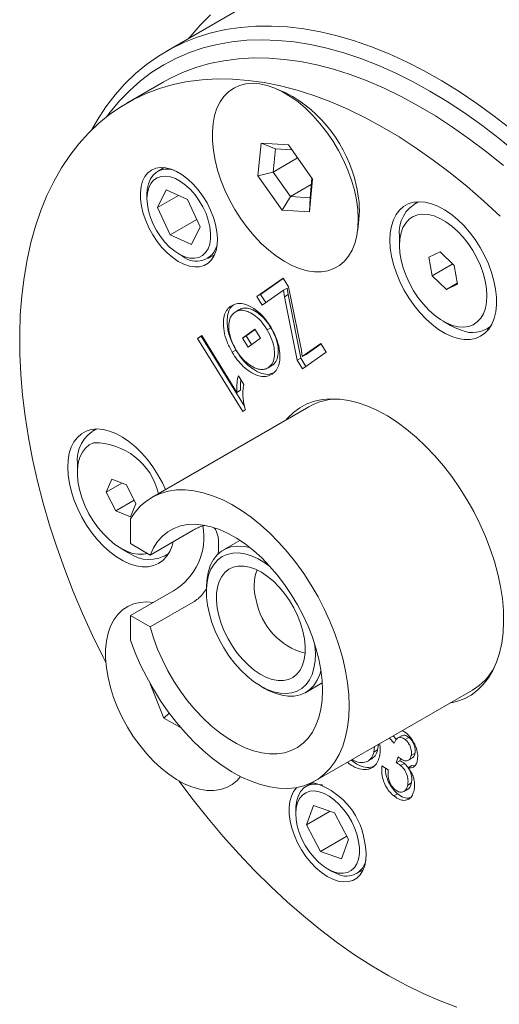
# Model space of a CAD drawing. Header units: inches. Extents: x 0.1 to 10.9, y 0 to 8.5.
# Tile 7 of 12: x 8.177 to 8.635, y 6.795 to 7.734. Entities that reach past the tile are written whole.
import ezdxf

# ---------------------------------------------------------------- set-up
doc = ezdxf.new("R2010")
doc.units = ezdxf.units.IN
doc.header["$MEASUREMENT"] = 0

msp = doc.modelspace()

# ---------------------------------------------------------------- linework, layer by layer
at = {"color": 7, "linetype": 'Continuous', "lineweight": 0}
for p, q in [((8.39817, 7.7509), (8.31685, 7.70396)), ((8.314, 7.6746), (8.27935, 7.6546)), ((8.43098, 7.66445), (8.42198, 7.66836)), ((8.40444, 7.58523), (8.40742, 7.61633)), ((8.40742, 7.61633), (8.43352, 7.6147)), ((8.40742, 7.61633), (8.4211, 7.61106)), ((8.43352, 7.6147), (8.45665, 7.58196)), ((8.4211, 7.61106), (8.41897, 7.58885)), ((8.43678, 7.61008), (8.4211, 7.61106)), ((8.44228, 7.6023), (8.41897, 7.58885)), ((8.31503, 7.59319), (8.30856, 7.58946)), ((8.40444, 7.58523), (8.41897, 7.58885)), ((8.41897, 7.58885), (8.43549, 7.56546)), ((8.42757, 7.55249), (8.40444, 7.58523)), ((8.45534, 7.57692), (8.43549, 7.56546)), ((8.45665, 7.58196), (8.45367, 7.55086)), ((8.45413, 7.56429), (8.45592, 7.58298)), ((8.29862, 7.56749), (8.29862, 7.5634)), ((8.31695, 7.57183), (8.30873, 7.55499)), ((8.33724, 7.56269), (8.31695, 7.57183)), ((8.32872, 7.56653), (8.30873, 7.55499)), ((8.34932, 7.53671), (8.33724, 7.56269)), ((8.43549, 7.56546), (8.42757, 7.55249)), ((8.43549, 7.56546), (8.45413, 7.56429)), ((8.45413, 7.56429), (8.45367, 7.55086)), ((8.557, 7.56058), (8.55379, 7.55873)), ((8.30873, 7.55499), (8.32081, 7.52902)), ((8.45367, 7.55086), (8.42757, 7.55249)), ((8.3461, 7.54362), (8.32081, 7.52902)), ((8.49966, 7.53379), (8.50078, 7.54354)), ((8.3411, 7.51987), (8.34932, 7.53671)), ((8.32081, 7.52902), (8.3411, 7.51987)), ((8.53949, 7.52714), (8.53949, 7.51897)), ((8.32902, 7.51074), (8.33256, 7.5087)), ((8.57821, 7.51275), (8.56761, 7.5078)), ((8.59181, 7.49984), (8.57821, 7.51275)), ((8.35656, 7.50632), (8.36302, 7.51005)), ((8.56761, 7.5078), (8.57062, 7.48994)), ((8.59028, 7.50129), (8.57062, 7.48994)), ((8.59481, 7.48198), (8.59181, 7.49984)), ((8.40347, 7.4702), (8.42848, 7.48786)), ((8.407, 7.47224), (8.42868, 7.48754)), ((8.42848, 7.48786), (8.43376, 7.47934)), ((8.57062, 7.48994), (8.58422, 7.47702)), ((8.59463, 7.48304), (8.58422, 7.47702)), ((8.42872, 7.47628), (8.40852, 7.46202)), ((8.43226, 7.47832), (8.42872, 7.47628)), ((8.42982, 7.47003), (8.42872, 7.47628)), ((8.43335, 7.47207), (8.43226, 7.47832)), ((8.43376, 7.47934), (8.445, 7.42347)), ((8.58422, 7.47702), (8.59481, 7.48198)), ((8.407, 7.47224), (8.40347, 7.4702)), ((8.40852, 7.46202), (8.40347, 7.4702)), ((8.41186, 7.46437), (8.407, 7.47224)), ((8.43335, 7.47207), (8.42982, 7.47003)), ((8.44183, 7.4094), (8.42982, 7.47003)), ((8.44536, 7.41144), (8.43335, 7.47207)), ((8.38633, 7.45748), (8.3828, 7.45544)), ((8.58121, 7.44672), (8.58828, 7.44263)), ((8.38972, 7.43061), (8.40165, 7.43902)), ((8.39326, 7.43265), (8.40185, 7.43871)), ((8.40165, 7.43902), (8.40693, 7.43047)), ((8.41685, 7.44043), (8.41331, 7.43839)), ((8.62278, 7.43921), (8.62599, 7.44107)), ((8.34691, 7.43033), (8.35082, 7.43308)), ((8.35045, 7.43237), (8.34691, 7.43033)), ((8.38999, 7.36068), (8.34691, 7.43033)), ((8.35045, 7.43237), (8.35101, 7.43276)), ((8.39165, 7.36575), (8.35045, 7.43237)), ((8.35082, 7.43308), (8.38438, 7.37881)), ((8.39326, 7.43265), (8.38972, 7.43061)), ((8.39501, 7.42206), (8.38972, 7.43061)), ((8.39835, 7.42442), (8.39326, 7.43265)), ((8.40693, 7.43047), (8.39501, 7.42206)), ((8.38339, 7.41917), (8.37985, 7.41713)), ((8.44681, 7.41292), (8.46451, 7.4254)), ((8.46957, 7.41722), (8.44688, 7.40122)), ((8.45035, 7.41496), (8.46471, 7.42509)), ((8.46451, 7.4254), (8.46957, 7.41722)), ((8.44536, 7.41144), (8.44183, 7.4094)), ((8.44688, 7.40122), (8.44183, 7.4094)), ((8.45022, 7.40357), (8.44536, 7.41144)), ((8.45035, 7.41496), (8.44681, 7.41292)), ((8.41784, 7.40428), (8.4143, 7.40224)), ((8.3858, 7.39455), (8.39089, 7.38632)), ((8.38792, 7.38085), (8.38438, 7.37881)), ((8.45304, 7.36516), (8.30313, 7.27862)), ((8.39252, 7.36247), (8.38999, 7.36068)), ((8.24968, 7.34386), (8.24647, 7.342)), ((8.23218, 7.31041), (8.23218, 7.30225)), ((8.26494, 7.29619), (8.25977, 7.28378)), ((8.27906, 7.29057), (8.26494, 7.29619)), ((8.2746, 7.29234), (8.25977, 7.28378)), ((8.28801, 7.27255), (8.27906, 7.29057)), ((8.25977, 7.28378), (8.26873, 7.26576)), ((8.28634, 7.27592), (8.26873, 7.26576)), ((8.28285, 7.26014), (8.28801, 7.27255)), ((8.26873, 7.26576), (8.28285, 7.26014)), ((8.28284, 7.23456), (8.28284, 7.25809)), ((8.34265, 7.24738), (8.30164, 7.2237)), ((8.27389, 7.22999), (8.28096, 7.22591)), ((8.30164, 7.2237), (8.28284, 7.23456)), ((8.38726, 7.23771), (8.37158, 7.22865)), ((8.31546, 7.22249), (8.31868, 7.22435)), ((8.35532, 7.19271), (8.35532, 7.18863)), ((8.32385, 7.18964), (8.28284, 7.16597)), ((8.30164, 7.15511), (8.34265, 7.17879)), ((8.28284, 7.14244), (8.28284, 7.16597)), ((8.30164, 7.15511), (8.28284, 7.16597)), ((8.31479, 7.06822), (8.30179, 7.10082)), ((8.40728, 7.09861), (8.41081, 7.09657)), ((8.45007, 7.09268), (8.46576, 7.10174)), ((8.45912, 7.00842), (8.60902, 7.09496)), ((8.31479, 7.06822), (8.31992, 7.07288)), ((8.33071, 7.05933), (8.31479, 7.06822)), ((8.53651, 7.04786), (8.53339, 7.05129)), ((8.5415, 7.05135), (8.53796, 7.04931)), ((8.542, 7.05627), (8.54614, 7.05372)), ((8.51581, 7.04114), (8.51511, 7.03586)), ((8.51934, 7.04318), (8.51864, 7.0379)), ((8.53444, 7.04421), (8.52985, 7.04925)), ((8.54854, 7.04982), (8.545, 7.04778)), ((8.51864, 7.0379), (8.51511, 7.03586)), ((8.55423, 7.03455), (8.55069, 7.03251)), ((8.50956, 7.02735), (8.5131, 7.02939)), ((8.5227, 7.02258), (8.5286, 7.01884)), ((8.53643, 7.02557), (8.53838, 7.03131)), ((8.53996, 7.02761), (8.53643, 7.02557)), ((8.53838, 7.03131), (8.53923, 7.0305)), ((8.53996, 7.02761), (8.54065, 7.02964)), ((8.54412, 7.02511), (8.54058, 7.02307)), ((8.55125, 7.02295), (8.54772, 7.02091)), ((8.54804, 7.02804), (8.55158, 7.03008)), ((8.45695, 7.00686), (8.45049, 7.00313)), ((8.55083, 7.00637), (8.5473, 7.00433)), ((8.5376, 6.99608), (8.53406, 6.99404)), ((8.54379, 6.99837), (8.54733, 7.00041)), ((8.45757, 6.98504), (8.45091, 6.96661)), ((8.47761, 6.97796), (8.45757, 6.98504)), ((8.44054, 6.98115), (8.44054, 6.97707)), ((8.47325, 6.9795), (8.45091, 6.96661)), ((8.49099, 6.95243), (8.47761, 6.97796)), ((8.45091, 6.96661), (8.46429, 6.94108)), ((8.48936, 6.95555), (8.46429, 6.94108)), ((8.48433, 6.93399), (8.49099, 6.95243)), ((8.46429, 6.94108), (8.48433, 6.93399)), ((8.47095, 6.92441), (8.47448, 6.92237)), ((8.49848, 6.91999), (8.50495, 6.92372))]:
    msp.add_line(p, q, dxfattribs=at)
at = {"color": 7, "linetype": 'Continuous', "lineweight": 0, "flags": 128}
for points in [[(8.33868, 7.71656), (8.33978, 7.71795), (8.34919, 7.72883), (8.35923, 7.73883)], [(8.24553, 7.62879), (8.25127, 7.63871), (8.25938, 7.65099), (8.26815, 7.66244), (8.27758, 7.67304), (8.28763, 7.68276), (8.29828, 7.69158), (8.30952, 7.69948), (8.32132, 7.70645), (8.33365, 7.71247), (8.34649, 7.71753), (8.35981, 7.72162), (8.37359, 7.72473), (8.38779, 7.72686), (8.40239, 7.72799), (8.41735, 7.72813), (8.43264, 7.72728), (8.44824, 7.72544), (8.4641, 7.72261), (8.48019, 7.71879), (8.49649, 7.71401), (8.51295, 7.70826), (8.52955, 7.70155), (8.54624, 7.69391), (8.56299, 7.68535), (8.57977, 7.67589), (8.59655, 7.66554), (8.61327, 7.65433), (8.62992, 7.64228), (8.64645, 7.62942)], [(8.65067, 7.60765), (8.63445, 7.62097), (8.61809, 7.63349), (8.60162, 7.64521), (8.58508, 7.65608), (8.56851, 7.66609), (8.55193, 7.67521), (8.5354, 7.68344), (8.51893, 7.69074), (8.50257, 7.6971), (8.48635, 7.70251), (8.4703, 7.70696), (8.45447, 7.71044), (8.43887, 7.71294), (8.42356, 7.71446), (8.40855, 7.71499), (8.39389, 7.71453), (8.37959, 7.71308), (8.3657, 7.71065), (8.35225, 7.70723), (8.33925, 7.70285), (8.32675, 7.6975), (8.31476, 7.6912), (8.30331, 7.68397), (8.29243, 7.67581), (8.28213, 7.66674), (8.27245, 7.65679), (8.2634, 7.64598), (8.26009, 7.64159)], [(8.63861, 7.59505), (8.62258, 7.60808), (8.60641, 7.62033), (8.59015, 7.63175), (8.57382, 7.64233), (8.55746, 7.65204), (8.54111, 7.66086), (8.5248, 7.66877), (8.50857, 7.67575), (8.49245, 7.6818), (8.47649, 7.68688), (8.46071, 7.691), (8.44515, 7.69415), (8.42984, 7.69631), (8.41482, 7.69748), (8.40012, 7.69767), (8.38578, 7.69686), (8.37182, 7.69507), (8.35827, 7.69229), (8.34517, 7.68853), (8.33255, 7.68381), (8.32042, 7.67812), (8.314, 7.6746)], [(8.63547, 7.54671), (8.61982, 7.56124), (8.60396, 7.57504), (8.58793, 7.58808), (8.57176, 7.60033), (8.5555, 7.61175), (8.53917, 7.62233), (8.52281, 7.63204), (8.50646, 7.64086), (8.49015, 7.64877), (8.47392, 7.65575), (8.4578, 7.66179), (8.44184, 7.66688), (8.42606, 7.671), (8.4105, 7.67414), (8.39519, 7.67631), (8.38017, 7.67748), (8.36548, 7.67767), (8.35113, 7.67686), (8.33717, 7.67507), (8.32363, 7.67229), (8.31053, 7.66853), (8.2979, 7.66381), (8.28578, 7.65812), (8.27418, 7.65148), (8.26314, 7.64392), (8.25267, 7.63544), (8.24281, 7.62606), (8.23357, 7.6158), (8.22497, 7.60469), (8.21704, 7.59275), (8.20978, 7.58), (8.20322, 7.56648), (8.19737, 7.55222), (8.19224, 7.53724), (8.18784, 7.52158), (8.18419, 7.50527), (8.18129, 7.48835), (8.17915, 7.47085), (8.17777, 7.45283), (8.17716, 7.4343), (8.17731, 7.41532), (8.17823, 7.39592), (8.17992, 7.37616), (8.18236, 7.35607), (8.18556, 7.33569), (8.18951, 7.31508), (8.1942, 7.29427), (8.19962, 7.27331), (8.20576, 7.25226), (8.2126, 7.23115), (8.22013, 7.21003), (8.22833, 7.18894), (8.23719, 7.16795), (8.24668, 7.14708), (8.25679, 7.12639), (8.25936, 7.12134)], [(8.4869, 7.5038), (8.48224, 7.49985), (8.47698, 7.49684), (8.4712, 7.49482), (8.46496, 7.4938), (8.45833, 7.4938), (8.45138, 7.49482), (8.4442, 7.49684), (8.43686, 7.49985), (8.42945, 7.5038), (8.42206, 7.50866), (8.41476, 7.51437), (8.40764, 7.52086), (8.40077, 7.52807), (8.39425, 7.5359), (8.38814, 7.54427), (8.3825, 7.55309), (8.37742, 7.56226), (8.37293, 7.57166), (8.3691, 7.5812), (8.36596, 7.59077), (8.36355, 7.60026), (8.36191, 7.60955), (8.36104, 7.61856), (8.36096, 7.62717), (8.36166, 7.63528), (8.36315, 7.64281), (8.3654, 7.64967), (8.36839, 7.65577), (8.37208, 7.66107), (8.37644, 7.66548), (8.38141, 7.66896), (8.38694, 7.67148), (8.39295, 7.673), (8.3994, 7.67351), (8.4062, 7.673), (8.41327, 7.67148), (8.42054, 7.66896), (8.42793, 7.66548), (8.43534, 7.66106), (8.4427, 7.65577), (8.44992, 7.64966), (8.45692, 7.64281), (8.46362, 7.63528), (8.46995, 7.62716), (8.47583, 7.61856), (8.4812, 7.60955), (8.48599, 7.60025), (8.49016, 7.59077), (8.49365, 7.5812), (8.49643, 7.57166), (8.49845, 7.56225), (8.49971, 7.55309), (8.50019, 7.54427), (8.49988, 7.5359), (8.49878, 7.52807), (8.49691, 7.52086), (8.49428, 7.51437), (8.49094, 7.50866), (8.4869, 7.5038)], [(8.364, 7.53878), (8.36197, 7.54569), (8.35924, 7.55261), (8.35587, 7.55938), (8.35192, 7.56586), (8.34749, 7.57191), (8.34266, 7.57741), (8.33754, 7.58224), (8.33224, 7.58629), (8.32688, 7.58948), (8.32156, 7.59174), (8.31639, 7.59302), (8.3115, 7.59329), (8.30698, 7.59256), (8.30293, 7.59083), (8.29944, 7.58814), (8.29657, 7.58455), (8.2944, 7.58013), (8.29297, 7.57499), (8.2923, 7.56922), (8.29242, 7.56295), (8.29332, 7.55632), (8.29498, 7.54947), (8.29736, 7.54254), (8.30042, 7.53568), (8.30409, 7.52904), (8.30829, 7.52275), (8.31293, 7.51696), (8.31792, 7.51179), (8.32314, 7.50733), (8.32849, 7.50371), (8.33385, 7.50097), (8.3391, 7.4992), (8.34414, 7.49842), (8.34886, 7.49865), (8.35316, 7.49988), (8.35694, 7.5021), (8.36013, 7.50525), (8.36265, 7.50926), (8.36446, 7.51406), (8.36551, 7.51953), (8.36579, 7.52556), (8.36528, 7.53202), (8.364, 7.53878)], [(8.29862, 7.56749), (8.29892, 7.57252), (8.3, 7.57776), (8.30185, 7.58231), (8.30441, 7.58604), (8.30764, 7.58889), (8.31145, 7.59077), (8.31575, 7.59165), (8.32045, 7.5915), (8.32438, 7.59065)], [(8.30451, 7.53923), (8.30771, 7.53311), (8.31147, 7.52732), (8.31568, 7.52201), (8.32023, 7.51732), (8.32502, 7.51336), (8.3299, 7.51025), (8.33477, 7.50806), (8.33948, 7.50684), (8.34393, 7.50664), (8.34798, 7.50746), (8.35155, 7.50926), (8.35454, 7.51202), (8.35686, 7.51565), (8.35846, 7.52006), (8.3593, 7.52515), (8.35936, 7.53076), (8.35863, 7.53677), (8.35713, 7.54302), (8.35491, 7.54933), (8.35201, 7.55556), (8.34852, 7.56154), (8.34453, 7.56711), (8.34013, 7.57212), (8.33545, 7.57646), (8.3306, 7.58001), (8.32571, 7.58267), (8.3209, 7.58438), (8.31631, 7.58508), (8.31204, 7.58478), (8.30821, 7.58346), (8.30493, 7.58117), (8.30227, 7.57797), (8.3003, 7.57393), (8.29907, 7.56917), (8.29862, 7.5638), (8.29896, 7.55797), (8.30008, 7.55183), (8.30194, 7.54552), (8.30451, 7.53923)], [(8.62963, 7.4851), (8.62733, 7.49316), (8.62433, 7.50125), (8.62068, 7.50924), (8.61643, 7.51702), (8.61164, 7.52445), (8.6064, 7.53144), (8.60077, 7.53788), (8.59484, 7.54366), (8.58871, 7.54871), (8.58247, 7.55294), (8.5762, 7.55629), (8.57001, 7.5587), (8.564, 7.56015), (8.55824, 7.56062), (8.55283, 7.56008), (8.54785, 7.55856), (8.54338, 7.55607), (8.53948, 7.55265), (8.53621, 7.54836), (8.53363, 7.54326), (8.53176, 7.53742), (8.53065, 7.53094), (8.5303, 7.52392), (8.53073, 7.51645), (8.53192, 7.50866), (8.53385, 7.50065), (8.53651, 7.49256), (8.53984, 7.48451), (8.5438, 7.47661), (8.54833, 7.46899), (8.55335, 7.46176), (8.5588, 7.45504), (8.56459, 7.44892), (8.57063, 7.44349), (8.57683, 7.43885), (8.58309, 7.43505), (8.58933, 7.43216), (8.59545, 7.43022), (8.60135, 7.42927), (8.60694, 7.4293), (8.61214, 7.43033), (8.61688, 7.43234), (8.62107, 7.4353), (8.62466, 7.43916), (8.62759, 7.44387), (8.62982, 7.44935), (8.63131, 7.45552), (8.63205, 7.46228), (8.63201, 7.46955), (8.6312, 7.47719), (8.62963, 7.4851)], [(8.58998, 7.44273), (8.59545, 7.44138), (8.60066, 7.44104), (8.60551, 7.4417), (8.6099, 7.44335), (8.61376, 7.44596), (8.61701, 7.44948), (8.61959, 7.45384), (8.62146, 7.45898), (8.62258, 7.46478), (8.62293, 7.47114), (8.6225, 7.47794), (8.62131, 7.48506), (8.61936, 7.49236), (8.61671, 7.49971), (8.61339, 7.50697), (8.60948, 7.51401), (8.60504, 7.52068), (8.60015, 7.52688), (8.59491, 7.53248), (8.58942, 7.53739), (8.58377, 7.5415), (8.57808, 7.54474), (8.57244, 7.54705), (8.56697, 7.54839), (8.56176, 7.54874), (8.55692, 7.54808), (8.55253, 7.54643), (8.54867, 7.54382), (8.54542, 7.5403), (8.54283, 7.53593), (8.54096, 7.5308), (8.53984, 7.525), (8.53949, 7.51864), (8.53992, 7.51184), (8.54112, 7.50472), (8.54306, 7.49741), (8.54572, 7.49006), (8.54903, 7.4828), (8.55295, 7.47577), (8.55739, 7.46909), (8.56227, 7.46289), (8.56751, 7.45729), (8.57301, 7.45239), (8.57865, 7.44828), (8.58435, 7.44504), (8.58998, 7.44273)], [(8.59854, 7.43797), (8.59248, 7.44041), (8.58828, 7.44263)], [(8.63334, 7.20553), (8.6301, 7.21749), (8.62615, 7.22952), (8.62151, 7.24154), (8.61622, 7.25345), (8.61031, 7.26519), (8.60383, 7.27667), (8.59682, 7.28781), (8.58932, 7.29853), (8.58139, 7.30877), (8.57309, 7.31845), (8.56446, 7.32751), (8.55557, 7.33589), (8.54648, 7.34352), (8.53725, 7.35035), (8.52795, 7.35635), (8.51863, 7.36146), (8.50936, 7.36565), (8.50021, 7.3689), (8.49123, 7.37119), (8.48249, 7.37248), (8.47405, 7.37279), (8.46596, 7.3721), (8.45829, 7.37042), (8.45108, 7.36777), (8.44438, 7.36415), (8.43824, 7.3596), (8.4327, 7.35414), (8.43147, 7.35271)], [(8.3163, 7.28623), (8.31336, 7.29252), (8.30911, 7.30029), (8.30432, 7.30773), (8.29908, 7.31472), (8.29345, 7.32116), (8.28753, 7.32694), (8.28139, 7.33199), (8.27515, 7.33621), (8.26888, 7.33956), (8.2627, 7.34198), (8.25668, 7.34343), (8.25092, 7.34389), (8.24551, 7.34336), (8.24053, 7.34183), (8.23606, 7.33935), (8.23216, 7.33593), (8.22889, 7.33164), (8.22631, 7.32654), (8.22444, 7.3207), (8.22333, 7.31422), (8.22298, 7.30719), (8.22341, 7.29973), (8.2246, 7.29193), (8.22653, 7.28393), (8.22919, 7.27584), (8.23252, 7.26779), (8.23648, 7.25989), (8.24101, 7.25227), (8.24603, 7.24504), (8.25148, 7.23832), (8.25727, 7.23219), (8.26331, 7.22677), (8.26951, 7.22212), (8.27578, 7.21833), (8.28201, 7.21544), (8.28813, 7.2135), (8.29403, 7.21254), (8.29962, 7.21258), (8.30483, 7.21361), (8.30956, 7.21562), (8.31375, 7.21858), (8.31734, 7.22244), (8.32028, 7.22715), (8.3225, 7.23263), (8.32351, 7.23633)], [(8.24774, 7.3308), (8.24356, 7.32875), (8.23994, 7.32576), (8.23695, 7.32188), (8.23466, 7.31719), (8.23309, 7.31177), (8.23229, 7.30573), (8.23226, 7.29917), (8.233, 7.29222), (8.23451, 7.28501), (8.23675, 7.27767), (8.23968, 7.27034), (8.24325, 7.26316), (8.24739, 7.25625), (8.25203, 7.24976), (8.25707, 7.24379), (8.26243, 7.23847), (8.26799, 7.23388), (8.27367, 7.23012), (8.27936, 7.22725), (8.28494, 7.22533), (8.29031, 7.2244), (8.29538, 7.22447), (8.29903, 7.22521)], [(8.28284, 7.14244), (8.28735, 7.13057), (8.29252, 7.11879), (8.29831, 7.10719), (8.30467, 7.09584), (8.31156, 7.08482), (8.31894, 7.07421), (8.32675, 7.06408), (8.33494, 7.05451), (8.34345, 7.04555), (8.35222, 7.03728), (8.3612, 7.02974), (8.37031, 7.023), (8.3795, 7.01709), (8.3887, 7.01207), (8.39784, 7.00796), (8.40687, 7.0048), (8.41572, 7.00259), (8.42433, 7.00138), (8.43264, 7.00115), (8.44059, 7.00191), (8.44813, 7.00365), (8.4552, 7.00637), (8.46176, 7.01005), (8.46775, 7.01465), (8.47314, 7.02015), (8.47789, 7.02651), (8.48197, 7.03368), (8.48534, 7.04162), (8.48799, 7.05027), (8.4899, 7.05956), (8.49105, 7.06945), (8.49143, 7.07984), (8.49105, 7.09068), (8.4899, 7.10189), (8.48799, 7.11338), (8.48534, 7.12509), (8.48197, 7.13692), (8.47789, 7.14881), (8.47314, 7.16065), (8.46775, 7.17237), (8.46176, 7.1839), (8.4552, 7.19514), (8.44813, 7.20602), (8.44059, 7.21647), (8.43264, 7.22641), (8.42433, 7.23578), (8.41572, 7.2445), (8.40687, 7.25252), (8.39784, 7.25978), (8.3887, 7.26623), (8.3795, 7.27183), (8.37031, 7.27653), (8.3612, 7.28031), (8.35222, 7.28314), (8.34345, 7.28499), (8.33494, 7.28586), (8.32675, 7.28574), (8.31894, 7.28463), (8.31156, 7.28254), (8.30467, 7.27948), (8.29831, 7.27547), (8.29252, 7.27055), (8.28735, 7.26474), (8.28284, 7.25809)], [(8.30164, 7.15511), (8.30485, 7.14462), (8.30877, 7.13411), (8.31335, 7.12369), (8.31855, 7.11346), (8.32434, 7.1035), (8.33064, 7.09391), (8.33741, 7.08478), (8.34458, 7.07618), (8.35209, 7.06821), (8.35987, 7.06093), (8.36784, 7.05441), (8.37593, 7.04872), (8.38408, 7.04389), (8.39219, 7.03998), (8.4002, 7.03703), (8.40804, 7.03506), (8.41563, 7.03408), (8.4229, 7.03412), (8.42979, 7.03516), (8.43623, 7.0372), (8.44216, 7.04022), (8.44753, 7.04419), (8.45229, 7.04907), (8.45639, 7.05482), (8.4598, 7.0614), (8.46248, 7.06872), (8.46442, 7.07674), (8.46559, 7.08537), (8.46598, 7.09454), (8.46559, 7.10415), (8.46442, 7.11413), (8.46248, 7.12439), (8.4598, 7.13481), (8.45639, 7.14532), (8.45229, 7.15581), (8.44753, 7.16619), (8.44216, 7.17636), (8.43623, 7.18622), (8.42979, 7.1957), (8.4229, 7.20469), (8.41563, 7.21312), (8.40804, 7.22091), (8.4002, 7.22798), (8.39219, 7.23428), (8.38408, 7.23974), (8.37593, 7.24432), (8.36784, 7.24797), (8.35987, 7.25065), (8.35209, 7.25235), (8.34458, 7.25305), (8.33741, 7.25274), (8.33064, 7.25142), (8.32434, 7.24911), (8.31855, 7.24583), (8.31335, 7.2416), (8.30877, 7.23647), (8.30485, 7.23049), (8.30164, 7.2237)], [(8.35532, 7.19271), (8.35534, 7.19444), (8.3559, 7.20168), (8.35724, 7.20834), (8.35933, 7.21434), (8.36215, 7.21958), (8.36565, 7.22399), (8.36978, 7.22751), (8.37448, 7.2301), (8.3797, 7.23171), (8.38536, 7.23232), (8.39137, 7.23193), (8.39678, 7.23079)], [(8.41585, 7.21287), (8.41102, 7.21633), (8.40463, 7.2201), (8.39827, 7.22294), (8.39205, 7.2248), (8.38606, 7.22566), (8.38039, 7.2255), (8.37513, 7.22434), (8.37035, 7.22217), (8.36614, 7.21904), (8.36255, 7.215), (8.35964, 7.2101), (8.35745, 7.20442), (8.35602, 7.19804), (8.35536, 7.19107), (8.35549, 7.18361), (8.35641, 7.17577), (8.35809, 7.16766)], [(8.36717, 7.166), (8.36568, 7.17331), (8.36497, 7.18035), (8.36504, 7.18699), (8.36591, 7.1931), (8.36754, 7.19856), (8.36991, 7.20328), (8.37298, 7.20717), (8.37669, 7.21016), (8.38097, 7.21218), (8.38574, 7.21321), (8.39091, 7.21322), (8.39639, 7.21222), (8.40206, 7.21021), (8.40784, 7.20725), (8.41361, 7.20337), (8.41925, 7.19867), (8.42468, 7.19322), (8.42978, 7.18712), (8.43446, 7.1805), (8.43864, 7.17346), (8.44223, 7.16615), (8.44517, 7.1587), (8.44741, 7.15125), (8.44889, 7.14394), (8.44961, 7.1369), (8.44953, 7.13026), (8.44867, 7.12415), (8.44704, 7.11869), (8.44466, 7.11397), (8.44159, 7.11008), (8.43788, 7.10709), (8.4336, 7.10507), (8.42884, 7.10404), (8.42367, 7.10403), (8.41819, 7.10503), (8.41251, 7.10704), (8.40673, 7.11), (8.40097, 7.11388), (8.39532, 7.11858), (8.3899, 7.12403), (8.38479, 7.13013), (8.38011, 7.13675), (8.37594, 7.14379), (8.37234, 7.1511), (8.3694, 7.15855), (8.36717, 7.166)], [(8.58746, 7.08251), (8.59387, 7.08398), (8.60109, 7.08664), (8.60778, 7.09026), (8.61393, 7.09481), (8.61947, 7.10027), (8.62437, 7.10659), (8.6286, 7.11374), (8.63213, 7.12166), (8.63494, 7.1303), (8.637, 7.13961), (8.63831, 7.14951), (8.63885, 7.15995), (8.63862, 7.17084), (8.63762, 7.18212), (8.63586, 7.19371), (8.63334, 7.20553)], [(8.38788, 7.01248), (8.38452, 7.00872), (8.37978, 7.00488), (8.37445, 7.00199), (8.36861, 7.00009), (8.36232, 6.99919), (8.35565, 6.99932), (8.34867, 7.00046), (8.34146, 7.0026), (8.33411, 7.00572), (8.3267, 7.00979), (8.31931, 7.01476), (8.31203, 7.02056), (8.30494, 7.02714), (8.29811, 7.03443), (8.29163, 7.04233), (8.28557, 7.05076), (8.28, 7.05963), (8.27498, 7.06883), (8.27057, 7.07825), (8.26682, 7.0878), (8.26377, 7.09737), (8.26146, 7.10684), (8.2599, 7.11611), (8.25913, 7.12507), (8.25914, 7.13362), (8.25995, 7.14167), (8.26153, 7.14912), (8.26387, 7.15589), (8.26695, 7.1619), (8.27072, 7.16709), (8.27515, 7.1714), (8.28019, 7.17477), (8.28578, 7.17717), (8.29186, 7.17857), (8.29835, 7.17895), (8.30444, 7.17844)], [(8.35809, 7.16766), (8.36053, 7.15943), (8.36367, 7.15117), (8.36747, 7.14304), (8.37188, 7.13514), (8.37682, 7.12759), (8.38223, 7.12051), (8.38801, 7.11402), (8.39409, 7.1082), (8.40037, 7.10314), (8.40675, 7.09892), (8.41314, 7.09561), (8.41944, 7.09326), (8.42556, 7.09189), (8.4314, 7.09154), (8.43687, 7.0922), (8.4419, 7.09387), (8.4464, 7.09653), (8.45031, 7.10012), (8.45357, 7.1046), (8.45612, 7.1099), (8.45794, 7.11594), (8.45899, 7.12262), (8.45925, 7.12985), (8.45872, 7.13752), (8.45855, 7.13891)], [(8.46452, 7.11344), (8.46345, 7.1099), (8.46099, 7.10428), (8.45783, 7.09944), (8.45401, 7.09547), (8.44958, 7.09241), (8.44461, 7.09031), (8.43917, 7.08919), (8.43332, 7.08908), (8.42716, 7.08997), (8.42077, 7.09186), (8.41425, 7.09471), (8.41081, 7.09657)], [(8.329, 7.00843), (8.34271, 6.99022), (8.35682, 6.97252), (8.37131, 6.95539), (8.38614, 6.93884), (8.40128, 6.92294), (8.41669, 6.9077), (8.43234, 6.89316), (8.4482, 6.87936), (8.46423, 6.86632), (8.4804, 6.85408), (8.49666, 6.84266), (8.51299, 6.83208), (8.52935, 6.82237), (8.54571, 6.81355), (8.56201, 6.80564), (8.57824, 6.79865), (8.59436, 6.79261)], [(8.44054, 6.98115), (8.44065, 6.98411), (8.44144, 6.98958), (8.44301, 6.99439), (8.44532, 6.99844), (8.44831, 7.00162), (8.45191, 7.00386), (8.45604, 7.00511), (8.46061, 7.00534), (8.4655, 7.00454), (8.4663, 7.00432)], [(8.44165, 7.00209), (8.44136, 7.00181), (8.4385, 6.99822), (8.43633, 6.9938), (8.43489, 6.98865), (8.43423, 6.98289), (8.43435, 6.97662), (8.43524, 6.96999), (8.4369, 6.96314), (8.43929, 6.95621), (8.44235, 6.94935), (8.44602, 6.94271), (8.45022, 6.93642), (8.45486, 6.93063), (8.45984, 6.92545), (8.46507, 6.921), (8.47041, 6.91737), (8.47577, 6.91464), (8.48103, 6.91287), (8.48607, 6.91209), (8.49079, 6.91232), (8.49508, 6.91355), (8.49887, 6.91577), (8.50205, 6.91892), (8.50458, 6.92293), (8.50638, 6.92772), (8.50744, 6.93319), (8.50771, 6.93923), (8.5072, 6.94569), (8.50592, 6.95245), (8.50592, 6.95245)], [(8.47673, 6.92171), (8.48144, 6.92051), (8.48589, 6.92031), (8.48994, 6.92113), (8.4935, 6.92295), (8.49648, 6.92571), (8.4988, 6.92935), (8.5004, 6.93377), (8.50123, 6.93886), (8.50128, 6.94448), (8.50054, 6.95049), (8.49904, 6.95674), (8.49681, 6.96305), (8.49391, 6.96928), (8.49042, 6.97525), (8.48642, 6.98082), (8.48202, 6.98583), (8.47733, 6.99016), (8.47248, 6.9937), (8.46759, 6.99635), (8.46279, 6.99805), (8.45819, 6.99875), (8.45393, 6.99844), (8.45011, 6.99712), (8.44683, 6.99482), (8.44417, 6.99161), (8.44221, 6.98756), (8.44099, 6.9828), (8.44055, 6.97742), (8.44089, 6.97159), (8.44201, 6.96544), (8.44389, 6.95914), (8.44646, 6.95285), (8.44967, 6.94673), (8.45343, 6.94094), (8.45764, 6.93563), (8.4622, 6.93095), (8.46698, 6.927), (8.47187, 6.92389), (8.47673, 6.92171)], [(8.48094, 6.91935), (8.47578, 6.92165), (8.47448, 6.92237)]]:
    msp.add_lwpolyline(points, dxfattribs=at)
at = {"color": 7, "linetype": 'Continuous', "lineweight": 0}
for centre, radius, start, end in [((8.36953, 7.54791), 0.13175, 12.42845, 62.19803), ((8.40655, 7.55256), 0.09466, 354.53625, 14.50359), ((8.57131, 7.53142), 0.0321, 114.57939, 187.66596), ((8.34573, 7.52421), 0.02034, 229.65441, 346.39042), ((8.6092, 7.46364), 0.0278, 247.45688, 308.48069), ((8.4809, 7.31585), 0.05665, 88.17404, 119.46895), ((8.26531, 7.31401), 0.03333, 116.6177, 186.18753), ((8.24823, 7.26765), 0.06314, 13.48582, 90.44982), ((8.2939, 7.24046), 0.05899, 300.51178, 10.88038), ((8.30059, 7.25213), 0.03276, 233.1758, 304.5681), ((8.44409, 7.19372), 0.04337, 158.69885, 197.04404), ((8.46595, 7.19226), 0.06432, 190.07709, 255.19454), ((8.57974, 7.14424), 0.05733, 300.71761, 331.62865), ((8.4382, 6.9406), 0.06875, 9.92788, 74.70999), ((8.4889, 6.93642), 0.01883, 244.99741, 349.81375)]:
    msp.add_arc(centre, radius, start, end, dxfattribs=at)
for points, knots in [([(8.37909, 7.46142), (8.38105, 7.46233), (8.38496, 7.46417), (8.39248, 7.46312), (8.39984, 7.45948), (8.40654, 7.4543), (8.41229, 7.44808), (8.41543, 7.44315), (8.417, 7.44069)], [0, 0, 0, 0, 0.186618, 0.3730896, 0.5597248, 0.7064822, 0.8532025, 1, 1, 1, 1]), ([(8.37985, 7.41713), (8.37808, 7.42042), (8.37453, 7.427), (8.37177, 7.43733), (8.37126, 7.44614), (8.37247, 7.45318), (8.37504, 7.45831), (8.37774, 7.46038), (8.37909, 7.46142)], [0, 0, 0, 0, 0.186617, 0.373082, 0.559707, 0.706471, 0.853192, 1, 1, 1, 1]), ([(8.38339, 7.41917), (8.38161, 7.42246), (8.37807, 7.42904), (8.3753, 7.43937), (8.37479, 7.44818), (8.37602, 7.45519), (8.37819, 7.45977), (8.38034, 7.46148), (8.38116, 7.46213)], [0, 0, 0, 0, 0.19782, 0.395478, 0.593306, 0.74888, 0.90441, 1, 1, 1, 1]), ([(8.3828, 7.45544), (8.38143, 7.45431), (8.3787, 7.45205), (8.37664, 7.44607), (8.37639, 7.43831), (8.3785, 7.42891), (8.38184, 7.42258), (8.38351, 7.41941)], [0, 0, 0, 0, 0.1867878, 0.3735725, 0.5602857, 0.7800615, 1, 1, 1, 1]), ([(8.41331, 7.43839), (8.41168, 7.4409), (8.40842, 7.44592), (8.40228, 7.45181), (8.39634, 7.45543), (8.391, 7.45718), (8.38646, 7.45724), (8.38402, 7.45604), (8.3828, 7.45544)], [0, 0, 0, 0, 0.186608, 0.373059, 0.559694, 0.706473, 0.85318, 1, 1, 1, 1]), ([(8.41685, 7.44043), (8.41522, 7.44294), (8.41196, 7.44796), (8.40581, 7.45385), (8.39988, 7.45747), (8.39454, 7.45922), (8.39, 7.45928), (8.38756, 7.45808), (8.38633, 7.45748)], [0, 0, 0, 0, 0.186608, 0.373059, 0.559694, 0.706473, 0.85318, 1, 1, 1, 1]), ([(8.4143, 7.40224), (8.41565, 7.4034), (8.41833, 7.4057), (8.42021, 7.41183), (8.42043, 7.41956), (8.41831, 7.42893), (8.41498, 7.43523), (8.41331, 7.43839)], [0, 0, 0, 0, 0.186711, 0.373532, 0.560256, 0.780062, 1, 1, 1, 1]), ([(8.41784, 7.40428), (8.41918, 7.40544), (8.42187, 7.40774), (8.42374, 7.41387), (8.42396, 7.4216), (8.42184, 7.43097), (8.41851, 7.43727), (8.41685, 7.44043)], [0, 0, 0, 0, 0.186711, 0.373532, 0.560256, 0.780062, 1, 1, 1, 1]), ([(8.417, 7.44069), (8.41876, 7.4374), (8.42227, 7.43082), (8.42511, 7.42053), (8.42582, 7.41161), (8.42453, 7.40466), (8.42209, 7.39941), (8.41941, 7.3973), (8.41807, 7.39625)], [0, 0, 0, 0, 0.186598, 0.373168, 0.559682, 0.706459, 0.853212, 1, 1, 1, 1]), ([(8.41807, 7.39625), (8.4161, 7.39532), (8.41215, 7.39346), (8.40459, 7.39442), (8.39715, 7.39805), (8.39038, 7.40332), (8.3846, 7.40966), (8.38144, 7.41464), (8.37985, 7.41713)], [0, 0, 0, 0, 0.186659, 0.373133, 0.559714, 0.706456, 0.853179, 1, 1, 1, 1]), ([(8.41945, 7.39754), (8.41815, 7.39696), (8.41486, 7.39549), (8.40811, 7.3965), (8.40069, 7.40008), (8.39392, 7.40536), (8.38814, 7.4117), (8.38497, 7.41668), (8.38339, 7.41917)], [0, 0, 0, 0, 0.130077, 0.329523, 0.529084, 0.686034, 0.842965, 1, 1, 1, 1]), ([(8.38351, 7.41941), (8.38516, 7.41688), (8.38844, 7.41181), (8.39463, 7.40586), (8.40063, 7.40221), (8.40598, 7.40064), (8.41058, 7.40047), (8.41306, 7.40165), (8.4143, 7.40224)], [0, 0, 0, 0, 0.1866178, 0.3731017, 0.5595947, 0.7064116, 0.8532099, 1, 1, 1, 1]), ([(8.445, 7.42347), (8.4454, 7.42148), (8.4461, 7.41793), (8.44659, 7.41445), (8.44681, 7.41292)], [0, 0, 0, 0, 0.559993, 1, 1, 1, 1]), ([(8.38438, 7.37881), (8.38428, 7.38201), (8.38409, 7.38772), (8.38528, 7.39246), (8.3858, 7.39455)], [0, 0, 0, 0, 0.559728, 1, 1, 1, 1]), ([(8.38792, 7.38085), (8.38772, 7.38412), (8.3875, 7.38762), (8.38811, 7.39055), (8.38815, 7.39075)], [0, 0, 0, 0, 0.931431, 1, 1, 1, 1]), ([(8.39089, 7.38632), (8.39057, 7.38435), (8.38994, 7.38041), (8.39012, 7.3742), (8.39085, 7.36821), (8.39196, 7.36438), (8.39252, 7.36247)], [0, 0, 0, 0, 0.280058, 0.560071, 0.780131, 1, 1, 1, 1]), ([(8.35344, 7.25173), (8.35292, 7.25166), (8.3511, 7.2514), (8.3475, 7.24999), (8.34424, 7.24823), (8.34265, 7.24738)], [0, 0, 0, 0, 0.171303, 0.597589, 1, 1, 1, 1]), ([(8.36641, 7.22443), (8.36662, 7.22649), (8.36703, 7.23068), (8.36699, 7.23627), (8.36648, 7.24114), (8.36545, 7.24515), (8.36414, 7.24806), (8.36295, 7.24923), (8.36247, 7.2497)], [0, 0, 0, 0, 0.17613, 0.357664, 0.531334, 0.705038, 0.881136, 1, 1, 1, 1]), ([(8.34265, 7.17879), (8.34423, 7.17983), (8.34739, 7.18191), (8.35167, 7.18622), (8.3541, 7.18972), (8.35532, 7.19146)], [0, 0, 0, 0, 0.333706, 0.667476, 1, 1, 1, 1]), ([(8.54854, 7.04982), (8.5471, 7.05076), (8.54445, 7.0525), (8.54248, 7.0516), (8.54157, 7.05119)], [0, 0, 0, 0, 0.539267, 1, 1, 1, 1]), ([(8.54614, 7.05372), (8.5475, 7.05248), (8.55022, 7.04998), (8.55349, 7.0448), (8.55593, 7.03902), (8.55721, 7.03287), (8.55674, 7.02932), (8.5565, 7.02754)], [0, 0, 0, 0, 0.186719, 0.373297, 0.560099, 0.77986, 1, 1, 1, 1]), ([(8.5203, 7.03138), (8.52085, 7.0341), (8.52161, 7.03791), (8.52079, 7.04256), (8.52056, 7.04388)], [0, 0, 0, 0, 0.715151, 1, 1, 1, 1]), ([(8.545, 7.04778), (8.54359, 7.04868), (8.54077, 7.05047), (8.53755, 7.04939), (8.53561, 7.04707), (8.53483, 7.04516), (8.53444, 7.04421)], [0, 0, 0, 0, 0.27842, 0.5578, 0.778737, 1, 1, 1, 1]), ([(8.55069, 7.03251), (8.55087, 7.03384), (8.55121, 7.03648), (8.54997, 7.04104), (8.5478, 7.04512), (8.54594, 7.04689), (8.545, 7.04778)], [0, 0, 0, 0, 0.280439, 0.559922, 0.780012, 1, 1, 1, 1]), ([(8.55423, 7.03455), (8.5544, 7.03588), (8.55474, 7.03853), (8.5535, 7.04308), (8.55134, 7.04716), (8.54947, 7.04893), (8.54854, 7.04982)], [0, 0, 0, 0, 0.280439, 0.559922, 0.780012, 1, 1, 1, 1]), ([(8.51511, 7.03586), (8.51445, 7.03389), (8.51314, 7.02995), (8.50898, 7.02655), (8.50403, 7.0256), (8.499, 7.02628), (8.49581, 7.02794), (8.4943, 7.02873)], [0, 0, 0, 0, 0.222361, 0.444529, 0.666912, 0.841809, 1, 1, 1, 1]), ([(8.51864, 7.0379), (8.51801, 7.03588), (8.51687, 7.03219), (8.5142, 7.03038), (8.51299, 7.02956)], [0, 0, 0, 0, 0.545818, 1, 1, 1, 1]), ([(8.53923, 7.0305), (8.54067, 7.02947), (8.54355, 7.02742), (8.54735, 7.0273), (8.54976, 7.02926), (8.55038, 7.03143), (8.55069, 7.03251)], [0, 0, 0, 0, 0.279997, 0.559137, 0.779296, 1, 1, 1, 1]), ([(8.55148, 7.03023), (8.55207, 7.0306), (8.55344, 7.03147), (8.55394, 7.03343), (8.55423, 7.03455)], [0, 0, 0, 0, 0.426585, 1, 1, 1, 1]), ([(8.48985, 7.02616), (8.49168, 7.02475), (8.49613, 7.02133), (8.50327, 7.019), (8.50983, 7.0192), (8.5149, 7.02157), (8.51846, 7.02554), (8.51969, 7.02943), (8.5203, 7.03138)], [0, 0, 0, 0, 0.138426, 0.335948, 0.533634, 0.68908, 0.844508, 1, 1, 1, 1]), ([(8.49338, 7.0282), (8.49522, 7.02678), (8.49967, 7.02336), (8.50675, 7.02115), (8.5123, 7.02094), (8.51474, 7.02222), (8.51526, 7.02249)], [0, 0, 0, 0, 0.2354525, 0.5714223, 0.9076717, 1, 1, 1, 1]), ([(8.53406, 6.99404), (8.53259, 6.9954), (8.52965, 6.99811), (8.52611, 7.00373), (8.52355, 7.01001), (8.52228, 7.01659), (8.52256, 7.02058), (8.5227, 7.02258)], [0, 0, 0, 0, 0.1865895, 0.3730323, 0.5597285, 0.7796479, 1, 1, 1, 1]), ([(8.54058, 7.02307), (8.53981, 7.02363), (8.53842, 7.02462), (8.53704, 7.02528), (8.53643, 7.02557)], [0, 0, 0, 0, 0.559682, 1, 1, 1, 1]), ([(8.54412, 7.02511), (8.54334, 7.02567), (8.54196, 7.02666), (8.54057, 7.02732), (8.53996, 7.02761)], [0, 0, 0, 0, 0.559682, 1, 1, 1, 1]), ([(8.5473, 7.00433), (8.54752, 7.00595), (8.54797, 7.00917), (8.54658, 7.01472), (8.544, 7.01977), (8.54172, 7.02197), (8.54058, 7.02307)], [0, 0, 0, 0, 0.280749, 0.560292, 0.780234, 1, 1, 1, 1]), ([(8.55083, 7.00637), (8.55106, 7.00799), (8.55151, 7.01121), (8.55011, 7.01676), (8.54754, 7.02181), (8.54526, 7.02401), (8.54412, 7.02511)], [0, 0, 0, 0, 0.280749, 0.560292, 0.780234, 1, 1, 1, 1]), ([(8.5565, 7.02754), (8.55615, 7.02628), (8.55544, 7.02375), (8.55326, 7.02153), (8.55061, 7.02055), (8.54868, 7.02079), (8.54772, 7.02091)], [0, 0, 0, 0, 0.280048, 0.559719, 0.77985, 1, 1, 1, 1]), ([(8.55412, 7.02281), (8.5541, 7.02281), (8.55328, 7.02252), (8.55226, 7.02274), (8.55125, 7.02295)], [0, 0, 0, 0, 0.018766, 1, 1, 1, 1]), ([(8.5376, 6.99608), (8.53613, 6.99744), (8.53318, 7.00015), (8.52964, 7.00577), (8.52712, 7.01203), (8.526, 7.01711), (8.52612, 7.01976), (8.52615, 7.02039)], [0, 0, 0, 0, 0.219925, 0.439678, 0.659729, 0.918939, 1, 1, 1, 1]), ([(8.5286, 7.01884), (8.52857, 7.01712), (8.52851, 7.0137), (8.52947, 7.00842), (8.5318, 7.00328), (8.53407, 7.0011), (8.5352, 7.00001)], [0, 0, 0, 0, 0.281195, 0.561393, 0.780641, 1, 1, 1, 1]), ([(8.54772, 7.02091), (8.54868, 7.01967), (8.55061, 7.0172), (8.55257, 7.01278), (8.55366, 7.00822), (8.55404, 7.00362), (8.55361, 7.00085), (8.55339, 6.99947)], [0, 0, 0, 0, 0.1865781, 0.3728831, 0.5595874, 0.7797124, 1, 1, 1, 1]), ([(8.5352, 7.00001), (8.53628, 6.99926), (8.53844, 6.99775), (8.54152, 6.99745), (8.54422, 6.99834), (8.54631, 7.00065), (8.54697, 7.0031), (8.5473, 7.00433)], [0, 0, 0, 0, 0.18633, 0.372774, 0.559601, 0.779574, 1, 1, 1, 1]), ([(8.54731, 7.00045), (8.54737, 7.00047), (8.54844, 7.00081), (8.5498, 7.00277), (8.55049, 7.00517), (8.55083, 7.00637)], [0, 0, 0, 0, 0.030645, 0.514824, 1, 1, 1, 1]), ([(8.55339, 6.99947), (8.55295, 6.99785), (8.55208, 6.99463), (8.54934, 6.99124), (8.54529, 6.98958), (8.54, 6.9899), (8.53604, 6.99266), (8.53406, 6.99404)], [0, 0, 0, 0, 0.1870812, 0.3739287, 0.5607669, 0.7804352, 1, 1, 1, 1]), ([(8.54984, 6.99239), (8.54953, 6.99225), (8.54778, 6.99143), (8.54348, 6.99204), (8.53956, 6.99474), (8.5376, 6.99608)], [0, 0, 0, 0, 0.094396, 0.547305, 1, 1, 1, 1])]:
    msp.add_open_spline(points, degree=3, knots=knots, dxfattribs=at)

doc.saveas('drawing.dxf')
